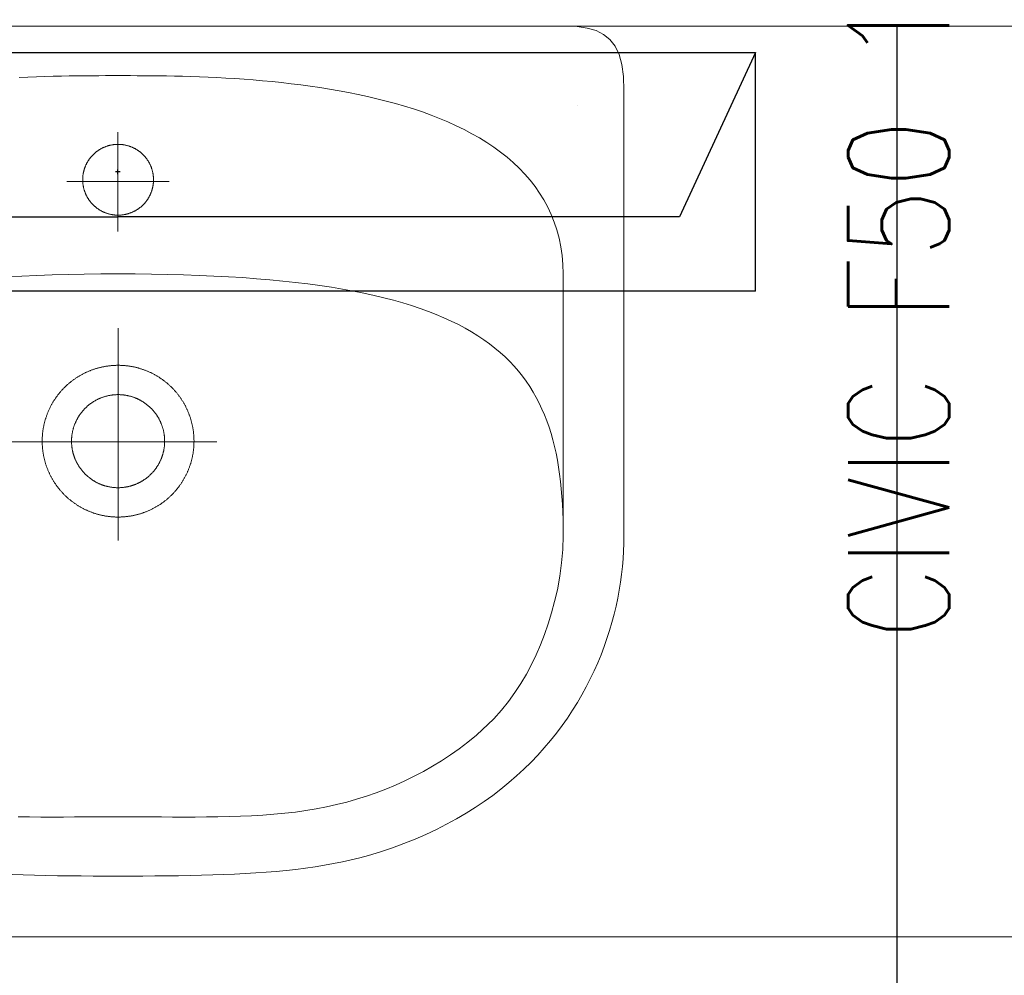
# Model space of a CAD drawing. Header units: centimetres. Extents: x 88729 to 133553, y -16225 to 14174.
# Tile 185 of 231: x 92266 to 92315, y -6673 to -6625. Entities that reach past the tile are written whole.
import ezdxf
from ezdxf.enums import TextEntityAlignment as Align

# ---------------------------------------------------------------- set-up
doc = ezdxf.new("R2010")
doc.units = ezdxf.units.CM
doc.layers.add('A-ARMATURA', color=252, linetype='Continuous', lineweight=5)
doc.layers.add('E_Istn_pozostaje', color=132, linetype='Continuous', lineweight=25)
for name, color, linetype in [('A-SCIANY', 252, 'Continuous'), ('A-SUFITY', 252, 'Continuous'), ('E_PODKLAD', 7, 'Continuous'), ('R-MET-IWE', 252, 'Continuous')]:
    doc.layers.add(name, color=color, linetype=linetype)
doc.styles.add('MM_050', font='romans.shx', dxfattribs={"width": 0.8, "height": 16})
doc.styles.get("Standard").update_dxf_attribs({"font": 'txt.shx'})

# ---------------------------------------------------------------- blocks, each defined once
blk = doc.blocks.new('RLX_F50_18W')
at = {"ltscale": 0.1}
for p, q in [((-5.9, -31.5), (-5.9, 31.5)), ((5.9, 31.5), (5.9, -31.5)), ((-2.224, 27.739), (-2.224, 0)), ((-2.224, -27.739), (-2.224, 0)), ((-0.118, 0), (0, 0)), ((0, -0.118), (0, 0.118)), ((0, 0), (0.118, 0)), ((5.9, -31.5), (-2.224, -27.739)), ((-5.9, -31.5), (5.9, -31.5))]:
    blk.add_line(p, q, dxfattribs=at)
at = {"ltscale": 0.1, "insert": (-23.112, -36.07), "char_height": 5, "width": 57.67941, "attachment_point": 1, "style": 'MM_050'}
blk.add_mtext('CIVIC F50 18W', dxfattribs=at)
at = {"ltscale": 0.1, "flags": 9}
blk.add_attdef('RLXLUM', (0, 0), '', height=0.1, dxfattribs=at)
blk = doc.blocks.new('A$C3A7D2EB8')
at = {"layer": 'A-ARMATURA'}
for p, q in [((22.711, 16.627), (22.711, 16.627)), ((1.75, 12.947), (1.75, 12.947)), ((2.3, 0.027), (2.3, 0.027)), ((3.75, 0.027), (3.75, 0.027))]:
    blk.add_line(p, q, dxfattribs=at)
for points in [[(-22.131, 20.535), (-0.008, 20.535), (22.115, 20.535), (22.679, 20.513), (23.178, 20.443), (23.613, 20.319), (23.987, 20.133), (24.299, 19.879), (24.552, 19.551), (24.746, 19.142), (24.884, 18.645), (24.965, 18.054), (24.992, 17.362), (24.992, -4.665), (24.988, -5.035), (24.973, -5.409), (24.95, -5.788), (24.917, -6.171), (24.873, -6.557), (24.82, -6.947), (24.757, -7.339), (24.682, -7.734), (24.598, -8.13), (24.502, -8.528), (24.396, -8.927), (24.278, -9.327), (24.149, -9.727), (24.009, -10.127), (23.857, -10.526), (23.693, -10.925), (23.516, -11.322), (23.328, -11.717), (23.127, -12.111), (22.914, -12.502), (22.688, -12.89), (22.449, -13.274), (22.197, -13.655), (21.931, -14.032), (21.652, -14.404), (21.359, -14.771), (21.053, -15.132), (20.732, -15.488), (20.398, -15.838), (20.049, -16.181), (19.685, -16.518), (19.307, -16.846), (18.913, -17.167), (18.505, -17.48), (18.081, -17.784), (17.642, -18.08), (17.188, -18.365), (16.717, -18.641), (16.231, -18.907), (15.728, -19.162), (15.209, -19.406), (14.674, -19.639), (14.122, -19.859), (13.553, -20.068), (12.966, -20.264), (12.363, -20.446), (12.363, -20.446), (11.945, -20.561), (11.518, -20.667), (11.084, -20.764), (10.641, -20.853), (10.19, -20.934), (9.731, -21.008), (9.264, -21.075), (8.788, -21.134), (8.304, -21.188), (7.811, -21.235), (7.31, -21.277), (6.8, -21.313), (6.282, -21.345), (5.754, -21.372), (5.219, -21.394), (4.674, -21.413), (4.12, -21.428), (3.558, -21.44), (2.986, -21.449), (2.406, -21.456), (1.816, -21.46), (1.217, -21.463), (0.609, -21.465), (-0.008, -21.465), (-0.008, -21.465), (-0.625, -21.465), (-1.233, -21.463), (-1.832, -21.46), (-2.421, -21.456), (-3.002, -21.449), (-3.573, -21.44), (-4.136, -21.428), (-4.689, -21.413), (-5.234, -21.394)], [(-4.94, -18.539), (-4.379, -18.546), (-3.819, -18.55), (-3.26, -18.55), (-2.704, -18.548), (-2.152, -18.545), (-1.605, -18.541), (-1.065, -18.538), (-0.532, -18.535), (-0.008, -18.535), (0.516, -18.535), (1.049, -18.538), (1.589, -18.541), (2.136, -18.545), (2.688, -18.548), (3.244, -18.55), (3.803, -18.55), (4.363, -18.546), (4.924, -18.539), (5.484, -18.526), (6.042, -18.508), (6.597, -18.484), (7.147, -18.452), (7.692, -18.412), (8.23, -18.362), (8.76, -18.303), (9.281, -18.233), (9.79, -18.145), (10.295, -18.045), (10.796, -17.932), (11.292, -17.807), (11.783, -17.668), (12.27, -17.515), (12.752, -17.348), (13.228, -17.168), (13.7, -16.972), (14.167, -16.762), (14.629, -16.536), (15.085, -16.295), (15.536, -16.039), (15.981, -15.766), (16.421, -15.476), (16.855, -15.17), (17.283, -14.846), (17.705, -14.505), (18.56, -13.689), (18.934, -13.264), (19.281, -12.832), (19.601, -12.393), (19.897, -11.945), (20.17, -11.487), (20.421, -11.017), (20.653, -10.536), (20.866, -10.041), (21.061, -9.531), (21.242, -9.005), (21.408, -8.462), (21.562, -7.901), (21.704, -7.32), (21.822, -6.649), (21.908, -5.987), (21.965, -5.32), (21.992, -4.636), (21.992, 8.296), (21.975, 8.758), (21.934, 9.206), (21.87, 9.64), (21.784, 10.059), (21.675, 10.464), (21.545, 10.855), (21.395, 11.232), (21.224, 11.596), (21.034, 11.947), (20.825, 12.286), (20.599, 12.611), (20.354, 12.924), (20.093, 13.225), (19.816, 13.514), (19.523, 13.792), (19.216, 14.058), (18.894, 14.312), (18.558, 14.556), (18.209, 14.789), (17.849, 15.012), (17.476, 15.224), (17.092, 15.427), (16.698, 15.619), (16.294, 15.802), (15.881, 15.976), (15.459, 16.141), (15.03, 16.297), (14.593, 16.445), (14.149, 16.584), (13.7, 16.715), (13.245, 16.838), (12.786, 16.954), (12.323, 17.063), (11.856, 17.164), (11.386, 17.258), (10.914, 17.346), (10.441, 17.427), (9.967, 17.503), (9.493, 17.572), (9.019, 17.636), (8.546, 17.694), (8.075, 17.747), (7.606, 17.795), (7.14, 17.839), (6.678, 17.878), (6.22, 17.913), (5.767, 17.944), (5.319, 17.971), (4.878, 17.994), (4.443, 18.015), (4.016, 18.032), (3.597, 18.047), (3.187, 18.059), (2.786, 18.068), (2.395, 18.076), (2.015, 18.082), (1.646, 18.086), (1.289, 18.089), (0.944, 18.091), (0.613, 18.092), (0.295, 18.093), (-0.008, 18.093), (-0.008, 18.093), (-0.311, 18.093), (-0.628, 18.092), (-0.96, 18.091), (-1.304, 18.089), (-1.661, 18.086), (-2.03, 18.082), (-2.411, 18.076), (-2.802, 18.068), (-3.203, 18.059), (-3.613, 18.047), (-4.032, 18.032), (-4.459, 18.015), (-4.894, 17.994)], [(-0.008, 10.387), (-0.008, 15.291)], [(-2.53, 12.856), (2.53, 12.856)], [(-0.008, 8.296), (-0.85, 8.293), (-1.672, 8.284), (-2.472, 8.269), (-3.252, 8.249), (-4.012, 8.223), (-4.752, 8.19), (-5.472, 8.152)], [(21.992, -4.665), (21.99, -4.259), (21.982, -3.86), (21.969, -3.468), (21.95, -3.082), (21.924, -2.703), (21.893, -2.331), (21.855, -1.966), (21.811, -1.607), (21.759, -1.255), (21.701, -0.909), (21.634, -0.57), (21.56, -0.238), (21.478, 0.088), (21.388, 0.407), (21.289, 0.719), (21.182, 1.025), (21.065, 1.325), (20.939, 1.617), (20.804, 1.904), (20.659, 2.184), (20.504, 2.457), (20.339, 2.724), (20.163, 2.985), (19.977, 3.239), (19.779, 3.486), (19.571, 3.727), (19.35, 3.962), (19.118, 4.191), (18.874, 4.413), (18.618, 4.629), (18.349, 4.838), (18.068, 5.041), (17.773, 5.238), (17.466, 5.428), (17.145, 5.613), (16.81, 5.79), (16.461, 5.962), (16.097, 6.128), (15.72, 6.287), (15.327, 6.44), (14.92, 6.587), (14.497, 6.728), (14.059, 6.862), (13.605, 6.991), (13.135, 7.113), (12.649, 7.229), (12.146, 7.339), (11.627, 7.443), (11.09, 7.541), (10.537, 7.633), (9.966, 7.719), (9.377, 7.799), (8.77, 7.873), (8.145, 7.941), (7.501, 8.002), (6.839, 8.058), (6.157, 8.108), (5.457, 8.152), (4.736, 8.19), (3.997, 8.223), (3.237, 8.249), (2.457, 8.269), (1.656, 8.284), (0.835, 8.293), (-0.008, 8.296)], [(0, -4.88), (0, 5.618)], [(4.88, 0), (-5.799, 0)]]:
    blk.add_lwpolyline(points, dxfattribs=at)
for points in [[(1.75, 12.945), (1.75, 12.968), (1.749, 12.991), (1.748, 13.014), (1.747, 13.037), (1.746, 13.059), (1.745, 13.082), (1.743, 13.105), (1.74, 13.128), (1.738, 13.151), (1.735, 13.173), (1.732, 13.196), (1.729, 13.219), (1.725, 13.241), (1.721, 13.264), (1.717, 13.286), (1.712, 13.309), (1.707, 13.331), (1.702, 13.354), (1.696, 13.376), (1.691, 13.398), (1.685, 13.42), (1.678, 13.442), (1.672, 13.464), (1.665, 13.486), (1.658, 13.508), (1.65, 13.529), (1.642, 13.551), (1.634, 13.572), (1.626, 13.594), (1.617, 13.615), (1.608, 13.636), (1.599, 13.657), (1.59, 13.678), (1.58, 13.699), (1.57, 13.719), (1.56, 13.74), (1.549, 13.76), (1.539, 13.78), (1.528, 13.8), (1.516, 13.82), (1.505, 13.84), (1.493, 13.86), (1.481, 13.879), (1.469, 13.898), (1.456, 13.917), (1.443, 13.936), (1.43, 13.955), (1.417, 13.974), (1.403, 13.992), (1.389, 14.011), (1.375, 14.029), (1.361, 14.047), (1.347, 14.064), (1.332, 14.082), (1.317, 14.099), (1.302, 14.116), (1.286, 14.133), (1.271, 14.15), (1.255, 14.167), (1.239, 14.183), (1.222, 14.199), (1.206, 14.215), (1.189, 14.231), (1.172, 14.246), (1.155, 14.261), (1.138, 14.276), (1.12, 14.291), (1.103, 14.306), (1.085, 14.32), (1.067, 14.334), (1.049, 14.348), (1.03, 14.362), (1.012, 14.375), (0.993, 14.388), (0.974, 14.401), (0.955, 14.413), (0.935, 14.426), (0.916, 14.438), (0.896, 14.45), (0.877, 14.461), (0.857, 14.473), (0.837, 14.484), (0.817, 14.495), (0.796, 14.505), (0.776, 14.516), (0.755, 14.526), (0.734, 14.535), (0.714, 14.545), (0.693, 14.554), (0.671, 14.563), (0.65, 14.572), (0.629, 14.58), (0.608, 14.588), (0.586, 14.596), (0.564, 14.603), (0.543, 14.611), (0.521, 14.618), (0.499, 14.624), (0.477, 14.631), (0.455, 14.637), (0.433, 14.643), (0.41, 14.648), (0.388, 14.653), (0.366, 14.658), (0.343, 14.663), (0.321, 14.667), (0.298, 14.671), (0.276, 14.675), (0.253, 14.679), (0.23, 14.682), (0.208, 14.685), (0.185, 14.687), (0.162, 14.689), (0.139, 14.691), (0.116, 14.693), (0.094, 14.694), (0.071, 14.696), (0.048, 14.696), (0.025, 14.697), (0.002, 14.697), (-0.021, 14.697), (-0.044, 14.696), (-0.067, 14.696), (-0.09, 14.695), (-0.112, 14.693), (-0.135, 14.692), (-0.158, 14.69), (-0.181, 14.688), (-0.204, 14.685), (-0.226, 14.682), (-0.249, 14.679), (-0.272, 14.676), (-0.294, 14.672), (-0.317, 14.668), (-0.339, 14.664), (-0.362, 14.659), (-0.384, 14.654), (-0.407, 14.649), (-0.429, 14.644), (-0.451, 14.638), (-0.473, 14.632), (-0.495, 14.625), (-0.517, 14.619), (-0.539, 14.612), (-0.561, 14.605), (-0.582, 14.597), (-0.604, 14.59), (-0.625, 14.581), (-0.647, 14.573), (-0.668, 14.565), (-0.689, 14.556), (-0.71, 14.547), (-0.731, 14.537), (-0.752, 14.527), (-0.772, 14.517), (-0.793, 14.507), (-0.813, 14.497), (-0.833, 14.486), (-0.853, 14.475), (-0.873, 14.464), (-0.893, 14.452), (-0.913, 14.44), (-0.932, 14.428), (-0.951, 14.416), (-0.971, 14.403), (-0.989, 14.39), (-1.008, 14.377), (-1.027, 14.364), (-1.045, 14.35), (-1.064, 14.337), (-1.082, 14.323), (-1.1, 14.308), (-1.117, 14.294), (-1.135, 14.279), (-1.152, 14.264), (-1.169, 14.249), (-1.186, 14.234), (-1.203, 14.218), (-1.22, 14.202), (-1.236, 14.186), (-1.252, 14.17), (-1.268, 14.153), (-1.284, 14.136), (-1.299, 14.12), (-1.314, 14.103), (-1.329, 14.085), (-1.344, 14.068), (-1.359, 14.05), (-1.373, 14.032), (-1.387, 14.014), (-1.401, 13.996), (-1.415, 13.977), (-1.428, 13.959), (-1.441, 13.94), (-1.454, 13.921), (-1.467, 13.902), (-1.479, 13.883), (-1.491, 13.863), (-1.503, 13.844), (-1.515, 13.824), (-1.526, 13.804), (-1.537, 13.784), (-1.548, 13.764), (-1.558, 13.743), (-1.569, 13.723), (-1.579, 13.702), (-1.588, 13.682), (-1.598, 13.661), (-1.607, 13.64), (-1.616, 13.619), (-1.625, 13.598), (-1.633, 13.576), (-1.641, 13.555), (-1.649, 13.533), (-1.656, 13.512), (-1.664, 13.49), (-1.671, 13.468), (-1.677, 13.446), (-1.684, 13.424), (-1.69, 13.402), (-1.696, 13.38), (-1.701, 13.358), (-1.706, 13.335), (-1.711, 13.313), (-1.716, 13.291), (-1.72, 13.268), (-1.724, 13.246), (-1.728, 13.223), (-1.732, 13.2), (-1.735, 13.178), (-1.738, 13.155), (-1.74, 13.132), (-1.742, 13.109), (-1.744, 13.087), (-1.746, 13.064), (-1.748, 13.041), (-1.749, 13.018), (-1.749, 12.995), (-1.75, 12.972), (-1.75, 12.949), (-1.75, 12.926), (-1.75, 12.903), (-1.749, 12.881), (-1.748, 12.858), (-1.746, 12.835), (-1.745, 12.812), (-1.743, 12.789), (-1.741, 12.766), (-1.738, 12.744), (-1.735, 12.721), (-1.732, 12.698), (-1.729, 12.676), (-1.725, 12.653), (-1.721, 12.63), (-1.717, 12.608), (-1.712, 12.585), (-1.707, 12.563), (-1.702, 12.541), (-1.697, 12.519), (-1.691, 12.496), (-1.685, 12.474), (-1.679, 12.452), (-1.672, 12.43), (-1.665, 12.408), (-1.658, 12.387), (-1.65, 12.365), (-1.643, 12.344), (-1.635, 12.322), (-1.626, 12.301), (-1.618, 12.28), (-1.609, 12.258), (-1.6, 12.237), (-1.59, 12.216), (-1.581, 12.196), (-1.571, 12.175), (-1.56, 12.155), (-1.55, 12.134), (-1.539, 12.114), (-1.528, 12.094), (-1.517, 12.074), (-1.505, 12.054), (-1.493, 12.035), (-1.481, 12.015), (-1.469, 11.996), (-1.456, 11.977), (-1.444, 11.958), (-1.43, 11.939), (-1.417, 11.92), (-1.404, 11.902), (-1.39, 11.884), (-1.376, 11.866), (-1.361, 11.848), (-1.347, 11.83), (-1.332, 11.812), (-1.317, 11.795), (-1.302, 11.778), (-1.287, 11.761), (-1.271, 11.744), (-1.255, 11.728), (-1.239, 11.711), (-1.223, 11.695), (-1.206, 11.679), (-1.19, 11.664), (-1.173, 11.648), (-1.156, 11.633), (-1.138, 11.618), (-1.121, 11.603), (-1.103, 11.589), (-1.085, 11.574), (-1.067, 11.56), (-1.049, 11.546), (-1.031, 11.533), (-1.012, 11.519), (-0.993, 11.506), (-0.974, 11.493), (-0.955, 11.481), (-0.936, 11.468), (-0.916, 11.456), (-0.897, 11.444), (-0.877, 11.433), (-0.857, 11.421), (-0.837, 11.41), (-0.817, 11.4), (-0.797, 11.389), (-0.776, 11.379), (-0.756, 11.369), (-0.735, 11.359), (-0.714, 11.349), (-0.693, 11.34), (-0.672, 11.331), (-0.651, 11.323), (-0.629, 11.314), (-0.608, 11.306), (-0.586, 11.298), (-0.565, 11.291), (-0.543, 11.284), (-0.521, 11.277), (-0.499, 11.27), (-0.477, 11.263), (-0.455, 11.257), (-0.433, 11.252), (-0.411, 11.246), (-0.389, 11.241), (-0.366, 11.236), (-0.344, 11.231), (-0.321, 11.227), (-0.299, 11.223), (-0.276, 11.219), (-0.254, 11.216), (-0.231, 11.212), (-0.208, 11.21), (-0.185, 11.207), (-0.163, 11.205), (-0.14, 11.203), (-0.117, 11.201), (-0.094, 11.2), (-0.071, 11.199), (-0.048, 11.198), (-0.025, 11.197), (-0.002, 11.197), (0.02, 11.197), (0.043, 11.198), (0.066, 11.198), (0.089, 11.199), (0.112, 11.201), (0.135, 11.202), (0.158, 11.204), (0.18, 11.206), (0.203, 11.209), (0.226, 11.212), (0.249, 11.215), (0.271, 11.218), (0.294, 11.222), (0.316, 11.226), (0.339, 11.23), (0.361, 11.235), (0.384, 11.24), (0.406, 11.245), (0.428, 11.25), (0.45, 11.256), (0.473, 11.262), (0.495, 11.269), (0.517, 11.275), (0.538, 11.282), (0.56, 11.289), (0.582, 11.297), (0.603, 11.305), (0.625, 11.313), (0.646, 11.321), (0.667, 11.329), (0.688, 11.338), (0.709, 11.348), (0.73, 11.357), (0.751, 11.367), (0.772, 11.377), (0.792, 11.387), (0.813, 11.397), (0.833, 11.408), (0.853, 11.419), (0.873, 11.43), (0.893, 11.442), (0.912, 11.454), (0.932, 11.466), (0.951, 11.478), (0.97, 11.491), (0.989, 11.504), (1.008, 11.517), (1.027, 11.53), (1.045, 11.544), (1.063, 11.557), (1.081, 11.571), (1.099, 11.586), (1.117, 11.6), (1.135, 11.615), (1.152, 11.63), (1.169, 11.645), (1.186, 11.66), (1.203, 11.676), (1.219, 11.692), (1.236, 11.708), (1.252, 11.724), (1.268, 11.741), (1.283, 11.757), (1.299, 11.774), (1.314, 11.792), (1.329, 11.809), (1.344, 11.826), (1.358, 11.844), (1.373, 11.862), (1.387, 11.88), (1.401, 11.898), (1.414, 11.917), (1.428, 11.935), (1.441, 11.954), (1.454, 11.973), (1.466, 11.992), (1.479, 12.011), (1.491, 12.031), (1.503, 12.05), (1.514, 12.07), (1.525, 12.09), (1.537, 12.11), (1.547, 12.13), (1.558, 12.15), (1.568, 12.171), (1.578, 12.192), (1.588, 12.212), (1.597, 12.233), (1.607, 12.254), (1.616, 12.275), (1.624, 12.296), (1.633, 12.318), (1.641, 12.339), (1.649, 12.361), (1.656, 12.382), (1.663, 12.404), (1.67, 12.426), (1.677, 12.448), (1.683, 12.47), (1.689, 12.492), (1.695, 12.514), (1.701, 12.536), (1.706, 12.559), (1.711, 12.581), (1.716, 12.603), (1.72, 12.626), (1.724, 12.648), (1.728, 12.671), (1.731, 12.694), (1.734, 12.716), (1.737, 12.739), (1.74, 12.762), (1.742, 12.785), (1.744, 12.807), (1.746, 12.83), (1.747, 12.853), (1.748, 12.876), (1.749, 12.899), (1.75, 12.922), (1.75, 12.945)], [(3.75, 0.023), (3.75, 0.056), (3.749, 0.09), (3.749, 0.123), (3.748, 0.157), (3.746, 0.19), (3.745, 0.224), (3.743, 0.258), (3.741, 0.291), (3.738, 0.324), (3.735, 0.358), (3.732, 0.391), (3.729, 0.425), (3.725, 0.458), (3.721, 0.491), (3.717, 0.525), (3.712, 0.558), (3.707, 0.591), (3.702, 0.624), (3.697, 0.657), (3.691, 0.69), (3.685, 0.723), (3.678, 0.756), (3.672, 0.789), (3.665, 0.822), (3.657, 0.855), (3.65, 0.888), (3.642, 0.92), (3.634, 0.953), (3.626, 0.985), (3.617, 1.018), (3.608, 1.05), (3.598, 1.082), (3.589, 1.114), (3.579, 1.147), (3.569, 1.179), (3.558, 1.21), (3.548, 1.242), (3.537, 1.274), (3.525, 1.306), (3.514, 1.337), (3.502, 1.368), (3.49, 1.4), (3.477, 1.431), (3.465, 1.462), (3.452, 1.493), (3.438, 1.524), (3.425, 1.554), (3.411, 1.585), (3.397, 1.616), (3.383, 1.646), (3.368, 1.676), (3.353, 1.706), (3.338, 1.736), (3.323, 1.766), (3.307, 1.796), (3.291, 1.825), (3.275, 1.854), (3.258, 1.884), (3.241, 1.913), (3.224, 1.942), (3.207, 1.97), (3.19, 1.999), (3.172, 2.028), (3.154, 2.056), (3.136, 2.084), (3.117, 2.112), (3.098, 2.14), (3.079, 2.167), (3.06, 2.195), (3.04, 2.222), (3.021, 2.249), (3.001, 2.276), (2.98, 2.303), (2.96, 2.33), (2.939, 2.356), (2.918, 2.382), (2.897, 2.408), (2.876, 2.434), (2.854, 2.46), (2.832, 2.485), (2.81, 2.51), (2.788, 2.536), (2.765, 2.56), (2.742, 2.585), (2.719, 2.609), (2.696, 2.634), (2.673, 2.658), (2.649, 2.682), (2.625, 2.705), (2.601, 2.729), (2.577, 2.752), (2.552, 2.775), (2.528, 2.797), (2.503, 2.82), (2.478, 2.842), (2.452, 2.864), (2.427, 2.886), (2.401, 2.908), (2.375, 2.929), (2.349, 2.95), (2.323, 2.971), (2.296, 2.992), (2.27, 3.012), (2.243, 3.032), (2.216, 3.052), (2.189, 3.072), (2.161, 3.092), (2.134, 3.111), (2.106, 3.13), (2.078, 3.148), (2.05, 3.167), (2.022, 3.185), (1.994, 3.203), (1.965, 3.221), (1.937, 3.238), (1.908, 3.256), (1.879, 3.272), (1.85, 3.289), (1.821, 3.306), (1.791, 3.322), (1.762, 3.338), (1.732, 3.353), (1.702, 3.369), (1.672, 3.384), (1.642, 3.399), (1.612, 3.413), (1.581, 3.427), (1.551, 3.441), (1.52, 3.455), (1.489, 3.469), (1.459, 3.482), (1.428, 3.495), (1.397, 3.507), (1.365, 3.52), (1.334, 3.532), (1.303, 3.544), (1.271, 3.555), (1.239, 3.566), (1.208, 3.577), (1.176, 3.588), (1.144, 3.598), (1.112, 3.608), (1.08, 3.618), (1.048, 3.628), (1.015, 3.637), (0.983, 3.646), (0.951, 3.655), (0.918, 3.663), (0.886, 3.671), (0.853, 3.679), (0.82, 3.686), (0.787, 3.694), (0.755, 3.7), (0.722, 3.707), (0.689, 3.713), (0.656, 3.719), (0.623, 3.725), (0.59, 3.731), (0.556, 3.736), (0.523, 3.74), (0.49, 3.745), (0.457, 3.749), (0.423, 3.753), (0.39, 3.757), (0.357, 3.76), (0.323, 3.763), (0.29, 3.766), (0.256, 3.768), (0.223, 3.771), (0.189, 3.772), (0.156, 3.774), (0.122, 3.775), (0.089, 3.776), (0.055, 3.777), (0.021, 3.777), (-0.012, 3.777), (-0.046, 3.777), (-0.079, 3.776), (-0.113, 3.775), (-0.146, 3.774), (-0.18, 3.773), (-0.213, 3.771), (-0.247, 3.769), (-0.28, 3.767), (-0.314, 3.764), (-0.347, 3.761), (-0.381, 3.758), (-0.414, 3.754), (-0.447, 3.75), (-0.481, 3.746), (-0.514, 3.742), (-0.547, 3.737), (-0.58, 3.732), (-0.614, 3.727), (-0.647, 3.721), (-0.68, 3.715), (-0.713, 3.709), (-0.746, 3.702), (-0.778, 3.695), (-0.811, 3.688), (-0.844, 3.681), (-0.877, 3.673), (-0.909, 3.665), (-0.942, 3.657), (-0.974, 3.648), (-1.007, 3.64), (-1.039, 3.63), (-1.071, 3.621), (-1.103, 3.611), (-1.135, 3.601), (-1.167, 3.591), (-1.199, 3.58), (-1.231, 3.569), (-1.262, 3.558), (-1.294, 3.547), (-1.325, 3.535), (-1.357, 3.523), (-1.388, 3.511), (-1.419, 3.498), (-1.45, 3.485), (-1.481, 3.472), (-1.512, 3.459), (-1.542, 3.445), (-1.573, 3.431), (-1.603, 3.417), (-1.634, 3.403), (-1.664, 3.388), (-1.694, 3.373), (-1.724, 3.358), (-1.753, 3.342), (-1.783, 3.326), (-1.812, 3.31), (-1.842, 3.294), (-1.871, 3.277), (-1.9, 3.26), (-1.929, 3.243), (-1.958, 3.226), (-1.986, 3.208), (-2.014, 3.19), (-2.043, 3.172), (-2.071, 3.154), (-2.099, 3.135), (-2.126, 3.116), (-2.154, 3.097), (-2.181, 3.077), (-2.209, 3.058), (-2.236, 3.038), (-2.262, 3.018), (-2.289, 2.997), (-2.316, 2.977), (-2.342, 2.956), (-2.368, 2.935), (-2.394, 2.914), (-2.42, 2.892), (-2.445, 2.87), (-2.471, 2.848), (-2.496, 2.826), (-2.521, 2.804), (-2.545, 2.781), (-2.57, 2.758), (-2.594, 2.735), (-2.618, 2.712), (-2.642, 2.688), (-2.666, 2.664), (-2.69, 2.64), (-2.713, 2.616), (-2.736, 2.592), (-2.759, 2.567), (-2.781, 2.542), (-2.804, 2.517), (-2.826, 2.492), (-2.848, 2.467), (-2.87, 2.441), (-2.891, 2.415), (-2.912, 2.389), (-2.933, 2.363), (-2.954, 2.337), (-2.975, 2.31), (-2.995, 2.284), (-3.015, 2.257), (-3.035, 2.23), (-3.055, 2.202), (-3.074, 2.175), (-3.093, 2.147), (-3.112, 2.12), (-3.13, 2.092), (-3.149, 2.064), (-3.167, 2.035), (-3.185, 2.007), (-3.202, 1.978), (-3.22, 1.95), (-3.237, 1.921), (-3.254, 1.892), (-3.27, 1.863), (-3.286, 1.833), (-3.302, 1.804), (-3.318, 1.774), (-3.334, 1.744), (-3.349, 1.714), (-3.364, 1.684), (-3.379, 1.654), (-3.393, 1.624), (-3.407, 1.593), (-3.421, 1.563), (-3.435, 1.532), (-3.448, 1.501), (-3.461, 1.47), (-3.474, 1.439), (-3.486, 1.408), (-3.499, 1.377), (-3.511, 1.346), (-3.522, 1.314), (-3.534, 1.283), (-3.545, 1.251), (-3.555, 1.219), (-3.566, 1.187), (-3.576, 1.155), (-3.586, 1.123), (-3.596, 1.091), (-3.605, 1.059), (-3.614, 1.027), (-3.623, 0.994), (-3.632, 0.962), (-3.64, 0.929), (-3.648, 0.897), (-3.655, 0.864), (-3.663, 0.831), (-3.67, 0.798), (-3.677, 0.766), (-3.683, 0.733), (-3.689, 0.7), (-3.695, 0.667), (-3.701, 0.633), (-3.706, 0.6), (-3.711, 0.567), (-3.716, 0.534), (-3.72, 0.501), (-3.724, 0.467), (-3.728, 0.434), (-3.731, 0.401), (-3.735, 0.367), (-3.737, 0.334), (-3.74, 0.3), (-3.742, 0.267), (-3.744, 0.233), (-3.746, 0.2), (-3.747, 0.166), (-3.748, 0.133), (-3.749, 0.099), (-3.75, 0.066), (-3.75, 0.032), (-3.75, -0.002), (-3.749, -0.035), (-3.749, -0.069), (-3.748, -0.102), (-3.746, -0.136), (-3.745, -0.169), (-3.743, -0.203), (-3.741, -0.236), (-3.738, -0.27), (-3.735, -0.303), (-3.732, -0.337), (-3.729, -0.37), (-3.725, -0.403), (-3.721, -0.437), (-3.717, -0.47), (-3.712, -0.503), (-3.707, -0.536), (-3.702, -0.57), (-3.697, -0.603), (-3.691, -0.636), (-3.685, -0.669), (-3.678, -0.702), (-3.672, -0.735), (-3.665, -0.767), (-3.658, -0.8), (-3.65, -0.833), (-3.642, -0.866), (-3.634, -0.898), (-3.626, -0.931), (-3.617, -0.963), (-3.608, -0.995), (-3.599, -1.028), (-3.589, -1.06), (-3.579, -1.092), (-3.569, -1.124), (-3.559, -1.156), (-3.548, -1.188), (-3.537, -1.219), (-3.525, -1.251), (-3.514, -1.282), (-3.502, -1.314), (-3.49, -1.345), (-3.477, -1.376), (-3.465, -1.407), (-3.452, -1.438), (-3.439, -1.469), (-3.425, -1.5), (-3.411, -1.53), (-3.397, -1.561), (-3.383, -1.591), (-3.368, -1.621), (-3.353, -1.652), (-3.338, -1.681), (-3.323, -1.711), (-3.307, -1.741), (-3.291, -1.77), (-3.275, -1.8), (-3.258, -1.829), (-3.242, -1.858), (-3.225, -1.887), (-3.207, -1.916), (-3.19, -1.945), (-3.172, -1.973), (-3.154, -2.001), (-3.136, -2.029), (-3.117, -2.057), (-3.098, -2.085), (-3.079, -2.113), (-3.06, -2.14), (-3.041, -2.168), (-3.021, -2.195), (-3.001, -2.222), (-2.981, -2.248), (-2.96, -2.275), (-2.939, -2.301), (-2.918, -2.328), (-2.897, -2.354), (-2.876, -2.38), (-2.854, -2.405), (-2.832, -2.431), (-2.81, -2.456), (-2.788, -2.481), (-2.765, -2.506), (-2.742, -2.53), (-2.719, -2.555), (-2.696, -2.579), (-2.673, -2.603), (-2.649, -2.627), (-2.625, -2.651), (-2.601, -2.674), (-2.577, -2.697), (-2.552, -2.72), (-2.528, -2.743), (-2.503, -2.765), (-2.478, -2.788), (-2.452, -2.81), (-2.427, -2.832), (-2.401, -2.853), (-2.375, -2.874), (-2.349, -2.896), (-2.323, -2.917), (-2.297, -2.937), (-2.27, -2.958), (-2.243, -2.978), (-2.216, -2.998), (-2.189, -3.018), (-2.162, -3.037), (-2.134, -3.056), (-2.107, -3.075), (-2.079, -3.094), (-2.051, -3.112), (-2.023, -3.131), (-1.994, -3.149), (-1.966, -3.166), (-1.937, -3.184), (-1.908, -3.201), (-1.879, -3.218), (-1.85, -3.235), (-1.821, -3.251), (-1.791, -3.267), (-1.762, -3.283), (-1.732, -3.299), (-1.702, -3.314), (-1.672, -3.329), (-1.642, -3.344), (-1.612, -3.359), (-1.582, -3.373), (-1.551, -3.387), (-1.521, -3.401), (-1.49, -3.414), (-1.459, -3.427), (-1.428, -3.44), (-1.397, -3.453), (-1.366, -3.465), (-1.334, -3.477), (-1.303, -3.489), (-1.271, -3.501), (-1.24, -3.512), (-1.208, -3.523), (-1.176, -3.534), (-1.144, -3.544), (-1.112, -3.554), (-1.08, -3.564), (-1.048, -3.573), (-1.016, -3.583), (-0.983, -3.592), (-0.951, -3.6), (-0.919, -3.609), (-0.886, -3.617), (-0.853, -3.624), (-0.821, -3.632), (-0.788, -3.639), (-0.755, -3.646), (-0.722, -3.653), (-0.689, -3.659), (-0.656, -3.665), (-0.623, -3.671), (-0.59, -3.676), (-0.557, -3.681), (-0.523, -3.686), (-0.49, -3.691), (-0.457, -3.695), (-0.424, -3.699), (-0.39, -3.702), (-0.357, -3.706), (-0.323, -3.709), (-0.29, -3.712), (-0.256, -3.714), (-0.223, -3.716), (-0.189, -3.718), (-0.156, -3.72), (-0.122, -3.721), (-0.089, -3.722), (-0.055, -3.722), (-0.022, -3.723), (0.012, -3.723), (0.045, -3.723), (0.079, -3.722), (0.112, -3.721), (0.146, -3.72), (0.18, -3.719), (0.213, -3.717), (0.247, -3.715), (0.28, -3.712), (0.314, -3.71), (0.347, -3.707), (0.38, -3.703), (0.414, -3.7), (0.447, -3.696), (0.48, -3.692), (0.514, -3.687), (0.547, -3.683), (0.58, -3.678), (0.613, -3.672), (0.646, -3.667), (0.679, -3.661), (0.712, -3.655), (0.745, -3.648), (0.778, -3.641), (0.811, -3.634), (0.844, -3.627), (0.876, -3.619), (0.909, -3.611), (0.941, -3.603), (0.974, -3.594), (1.006, -3.585), (1.039, -3.576), (1.071, -3.567), (1.103, -3.557), (1.135, -3.547), (1.167, -3.537), (1.199, -3.526), (1.23, -3.515), (1.262, -3.504), (1.294, -3.493), (1.325, -3.481), (1.356, -3.469), (1.388, -3.457), (1.419, -3.444), (1.45, -3.431), (1.481, -3.418), (1.511, -3.405), (1.542, -3.391), (1.573, -3.377), (1.603, -3.363), (1.633, -3.348), (1.663, -3.334), (1.693, -3.319), (1.723, -3.303), (1.753, -3.288), (1.783, -3.272), (1.812, -3.256), (1.841, -3.24), (1.871, -3.223), (1.9, -3.206), (1.928, -3.189), (1.957, -3.172), (1.986, -3.154), (2.014, -3.136), (2.042, -3.118), (2.07, -3.099), (2.098, -3.081), (2.126, -3.062), (2.154, -3.043), (2.181, -3.023), (2.208, -3.004), (2.235, -2.984), (2.262, -2.964), (2.289, -2.943), (2.315, -2.923), (2.342, -2.902), (2.368, -2.881), (2.394, -2.859), (2.419, -2.838), (2.445, -2.816), (2.47, -2.794), (2.495, -2.772), (2.52, -2.75), (2.545, -2.727), (2.57, -2.704), (2.594, -2.681), (2.618, -2.658), (2.642, -2.634), (2.666, -2.61), (2.689, -2.586), (2.713, -2.562), (2.736, -2.538), (2.759, -2.513), (2.781, -2.488), (2.804, -2.463), (2.826, -2.438), (2.848, -2.413), (2.869, -2.387), (2.891, -2.361), (2.912, -2.335), (2.933, -2.309), (2.954, -2.283), (2.975, -2.256), (2.995, -2.23), (3.015, -2.203), (3.035, -2.176), (3.054, -2.148), (3.074, -2.121), (3.093, -2.093), (3.112, -2.066), (3.13, -2.038), (3.149, -2.01), (3.167, -1.981), (3.185, -1.953), (3.202, -1.924), (3.22, -1.896), (3.237, -1.867), (3.253, -1.838), (3.27, -1.808), (3.286, -1.779), (3.302, -1.75), (3.318, -1.72), (3.334, -1.69), (3.349, -1.66), (3.364, -1.63), (3.379, -1.6), (3.393, -1.57), (3.407, -1.539), (3.421, -1.509), (3.435, -1.478), (3.448, -1.447), (3.461, -1.416), (3.474, -1.385), (3.486, -1.354), (3.498, -1.323), (3.51, -1.292), (3.522, -1.26), (3.533, -1.229), (3.545, -1.197), (3.555, -1.165), (3.566, -1.133), (3.576, -1.101), (3.586, -1.069), (3.596, -1.037), (3.605, -1.005), (3.614, -0.973), (3.623, -0.94), (3.632, -0.908), (3.64, -0.875), (3.648, -0.843), (3.655, -0.81), (3.663, -0.777), (3.67, -0.744), (3.677, -0.712), (3.683, -0.679), (3.689, -0.646), (3.695, -0.613), (3.701, -0.579), (3.706, -0.546), (3.711, -0.513), (3.716, -0.48), (3.72, -0.447), (3.724, -0.413), (3.728, -0.38), (3.731, -0.347), (3.735, -0.313), (3.737, -0.28), (3.74, -0.246), (3.742, -0.213), (3.744, -0.179), (3.746, -0.146), (3.747, -0.112), (3.748, -0.079), (3.749, -0.045), (3.75, -0.012), (3.75, 0.022)], [(2.3, 0.024), (2.3, 0.051), (2.299, 0.077), (2.299, 0.103), (2.297, 0.13), (2.296, 0.156), (2.295, 0.182), (2.293, 0.208), (2.29, 0.234), (2.288, 0.26), (2.285, 0.287), (2.282, 0.313), (2.279, 0.339), (2.275, 0.365), (2.271, 0.391), (2.267, 0.417), (2.262, 0.443), (2.257, 0.468), (2.252, 0.494), (2.246, 0.52), (2.241, 0.545), (2.235, 0.571), (2.228, 0.596), (2.222, 0.622), (2.215, 0.647), (2.207, 0.673), (2.2, 0.698), (2.192, 0.723), (2.184, 0.748), (2.176, 0.773), (2.167, 0.797), (2.158, 0.822), (2.149, 0.847), (2.139, 0.871), (2.13, 0.896), (2.119, 0.92), (2.109, 0.944), (2.099, 0.968), (2.088, 0.992), (2.076, 1.016), (2.065, 1.039), (2.053, 1.063), (2.041, 1.086), (2.029, 1.11), (2.017, 1.133), (2.004, 1.156), (1.991, 1.179), (1.978, 1.201), (1.964, 1.224), (1.95, 1.246), (1.936, 1.268), (1.922, 1.29), (1.907, 1.312), (1.892, 1.334), (1.877, 1.355), (1.862, 1.377), (1.847, 1.398), (1.831, 1.419), (1.815, 1.44), (1.799, 1.46), (1.782, 1.481), (1.765, 1.501), (1.748, 1.521), (1.731, 1.541), (1.714, 1.561), (1.696, 1.58), (1.678, 1.6), (1.66, 1.619), (1.642, 1.637), (1.623, 1.656), (1.605, 1.675), (1.586, 1.693), (1.567, 1.711), (1.547, 1.729), (1.528, 1.746), (1.508, 1.764), (1.488, 1.781), (1.468, 1.798), (1.448, 1.814), (1.427, 1.831), (1.406, 1.847), (1.386, 1.863), (1.365, 1.878), (1.343, 1.894), (1.322, 1.909), (1.3, 1.924), (1.279, 1.939), (1.257, 1.953), (1.235, 1.968), (1.212, 1.982), (1.19, 1.995), (1.167, 2.009), (1.145, 2.022), (1.122, 2.035), (1.099, 2.048), (1.076, 2.06), (1.052, 2.072), (1.029, 2.084), (1.005, 2.096), (0.982, 2.107), (0.958, 2.118), (0.934, 2.129), (0.91, 2.139), (0.886, 2.15), (0.861, 2.16), (0.837, 2.169), (0.812, 2.179), (0.788, 2.188), (0.763, 2.197), (0.738, 2.205), (0.713, 2.214), (0.688, 2.222), (0.663, 2.229), (0.638, 2.237), (0.613, 2.244), (0.587, 2.251), (0.562, 2.257), (0.536, 2.264), (0.511, 2.27), (0.485, 2.275), (0.459, 2.281), (0.434, 2.286), (0.408, 2.291), (0.382, 2.295), (0.356, 2.299), (0.33, 2.303), (0.304, 2.307), (0.278, 2.31), (0.252, 2.313), (0.226, 2.316), (0.199, 2.318), (0.173, 2.321), (0.147, 2.322), (0.121, 2.324), (0.095, 2.325), (0.068, 2.326), (0.042, 2.327), (0.016, 2.327), (-0.01, 2.327), (-0.037, 2.327), (-0.063, 2.326), (-0.089, 2.325), (-0.116, 2.324), (-0.142, 2.323), (-0.168, 2.321), (-0.194, 2.319), (-0.22, 2.317), (-0.246, 2.314), (-0.273, 2.311), (-0.299, 2.308), (-0.325, 2.304), (-0.351, 2.3), (-0.377, 2.296), (-0.402, 2.292), (-0.428, 2.287), (-0.454, 2.282), (-0.48, 2.277), (-0.506, 2.271), (-0.531, 2.265), (-0.557, 2.259), (-0.582, 2.252), (-0.607, 2.245), (-0.633, 2.238), (-0.658, 2.231), (-0.683, 2.223), (-0.708, 2.215), (-0.733, 2.207), (-0.758, 2.199), (-0.783, 2.19), (-0.807, 2.181), (-0.832, 2.171), (-0.856, 2.162), (-0.881, 2.152), (-0.905, 2.142), (-0.929, 2.131), (-0.953, 2.12), (-0.977, 2.109), (-1.001, 2.098), (-1.024, 2.087), (-1.048, 2.075), (-1.071, 2.063), (-1.094, 2.05), (-1.117, 2.038), (-1.14, 2.025), (-1.163, 2.012), (-1.185, 1.998), (-1.208, 1.985), (-1.23, 1.971), (-1.252, 1.956), (-1.274, 1.942), (-1.296, 1.927), (-1.318, 1.912), (-1.339, 1.897), (-1.36, 1.882), (-1.381, 1.866), (-1.402, 1.85), (-1.423, 1.834), (-1.444, 1.818), (-1.464, 1.801), (-1.484, 1.784), (-1.504, 1.767), (-1.524, 1.75), (-1.543, 1.732), (-1.563, 1.715), (-1.582, 1.697), (-1.601, 1.679), (-1.62, 1.66), (-1.638, 1.642), (-1.657, 1.623), (-1.675, 1.604), (-1.693, 1.584), (-1.71, 1.565), (-1.728, 1.545), (-1.745, 1.526), (-1.762, 1.506), (-1.779, 1.485), (-1.795, 1.465), (-1.812, 1.444), (-1.828, 1.423), (-1.844, 1.403), (-1.859, 1.381), (-1.874, 1.36), (-1.89, 1.339), (-1.904, 1.317), (-1.919, 1.295), (-1.933, 1.273), (-1.948, 1.251), (-1.961, 1.229), (-1.975, 1.206), (-1.988, 1.183), (-2.001, 1.161), (-2.014, 1.138), (-2.027, 1.115), (-2.039, 1.091), (-2.051, 1.068), (-2.063, 1.045), (-2.074, 1.021), (-2.086, 0.997), (-2.096, 0.973), (-2.107, 0.949), (-2.118, 0.925), (-2.128, 0.901), (-2.138, 0.877), (-2.147, 0.852), (-2.156, 0.827), (-2.165, 0.803), (-2.174, 0.778), (-2.183, 0.753), (-2.191, 0.728), (-2.199, 0.703), (-2.206, 0.678), (-2.213, 0.653), (-2.22, 0.627), (-2.227, 0.602), (-2.234, 0.576), (-2.24, 0.551), (-2.245, 0.525), (-2.251, 0.5), (-2.256, 0.474), (-2.261, 0.448), (-2.266, 0.422), (-2.27, 0.396), (-2.274, 0.37), (-2.278, 0.344), (-2.282, 0.318), (-2.285, 0.292), (-2.288, 0.266), (-2.29, 0.24), (-2.293, 0.214), (-2.294, 0.188), (-2.296, 0.161), (-2.298, 0.135), (-2.299, 0.109), (-2.299, 0.083), (-2.3, 0.056), (-2.3, 0.03), (-2.3, 0.004), (-2.3, -0.022), (-2.299, -0.049), (-2.298, -0.075), (-2.297, -0.101), (-2.295, -0.127), (-2.293, -0.154), (-2.291, -0.18), (-2.288, -0.206), (-2.285, -0.232), (-2.282, -0.258), (-2.279, -0.284), (-2.275, -0.31), (-2.271, -0.336), (-2.267, -0.362), (-2.262, -0.388), (-2.257, -0.414), (-2.252, -0.44), (-2.247, -0.465), (-2.241, -0.491), (-2.235, -0.516), (-2.229, -0.542), (-2.222, -0.567), (-2.215, -0.593), (-2.208, -0.618), (-2.2, -0.643), (-2.192, -0.668), (-2.184, -0.693), (-2.176, -0.718), (-2.167, -0.743), (-2.158, -0.768), (-2.149, -0.792), (-2.14, -0.817), (-2.13, -0.841), (-2.12, -0.865), (-2.11, -0.89), (-2.099, -0.914), (-2.088, -0.938), (-2.077, -0.961), (-2.065, -0.985), (-2.054, -1.008), (-2.042, -1.032), (-2.03, -1.055), (-2.017, -1.078), (-2.004, -1.101), (-1.991, -1.124), (-1.978, -1.147), (-1.964, -1.169), (-1.951, -1.192), (-1.937, -1.214), (-1.922, -1.236), (-1.908, -1.258), (-1.893, -1.279), (-1.878, -1.301), (-1.863, -1.322), (-1.847, -1.343), (-1.831, -1.364), (-1.815, -1.385), (-1.799, -1.406), (-1.783, -1.426), (-1.766, -1.447), (-1.749, -1.467), (-1.732, -1.487), (-1.714, -1.506), (-1.697, -1.526), (-1.679, -1.545), (-1.661, -1.564), (-1.642, -1.583), (-1.624, -1.602), (-1.605, -1.62), (-1.586, -1.638), (-1.567, -1.656), (-1.548, -1.674), (-1.528, -1.692), (-1.509, -1.709), (-1.489, -1.726), (-1.468, -1.743), (-1.448, -1.76), (-1.428, -1.776), (-1.407, -1.792), (-1.386, -1.808), (-1.365, -1.824), (-1.344, -1.839), (-1.322, -1.855), (-1.301, -1.87), (-1.279, -1.884), (-1.257, -1.899), (-1.235, -1.913), (-1.213, -1.927), (-1.19, -1.941), (-1.168, -1.954), (-1.145, -1.968), (-1.122, -1.98), (-1.099, -1.993), (-1.076, -2.006), (-1.053, -2.018), (-1.029, -2.03), (-1.006, -2.041), (-0.982, -2.053), (-0.958, -2.064), (-0.934, -2.074), (-0.91, -2.085), (-0.886, -2.095), (-0.862, -2.105), (-0.837, -2.115), (-0.813, -2.124), (-0.788, -2.134), (-0.764, -2.142), (-0.739, -2.151), (-0.714, -2.159), (-0.689, -2.167), (-0.664, -2.175), (-0.638, -2.182), (-0.613, -2.19), (-0.588, -2.196), (-0.562, -2.203), (-0.537, -2.209), (-0.511, -2.215), (-0.486, -2.221), (-0.46, -2.226), (-0.434, -2.231), (-0.408, -2.236), (-0.382, -2.241), (-0.356, -2.245), (-0.33, -2.249), (-0.304, -2.253), (-0.278, -2.256), (-0.252, -2.259), (-0.226, -2.262), (-0.2, -2.264), (-0.174, -2.266), (-0.148, -2.268), (-0.121, -2.27), (-0.095, -2.271), (-0.069, -2.272), (-0.043, -2.272), (-0.016, -2.273), (0.01, -2.273), (0.036, -2.273), (0.062, -2.272), (0.089, -2.271), (0.115, -2.27), (0.141, -2.268), (0.167, -2.267), (0.194, -2.265), (0.22, -2.262), (0.246, -2.26), (0.272, -2.257), (0.298, -2.253), (0.324, -2.25), (0.35, -2.246), (0.376, -2.242), (0.402, -2.237), (0.428, -2.233), (0.454, -2.228), (0.479, -2.222), (0.505, -2.217), (0.531, -2.211), (0.556, -2.204), (0.582, -2.198), (0.607, -2.191), (0.632, -2.184), (0.657, -2.177), (0.683, -2.169), (0.708, -2.161), (0.733, -2.153), (0.757, -2.144), (0.782, -2.136), (0.807, -2.127), (0.831, -2.117), (0.856, -2.108), (0.88, -2.098), (0.904, -2.087), (0.928, -2.077), (0.952, -2.066), (0.976, -2.055), (1, -2.044), (1.024, -2.032), (1.047, -2.021), (1.07, -2.008), (1.094, -1.996), (1.117, -1.983), (1.14, -1.971), (1.162, -1.957), (1.185, -1.944), (1.207, -1.93), (1.23, -1.916), (1.252, -1.902), (1.274, -1.888), (1.295, -1.873), (1.317, -1.858), (1.339, -1.843), (1.36, -1.828), (1.381, -1.812), (1.402, -1.796), (1.423, -1.78), (1.443, -1.764), (1.463, -1.747), (1.484, -1.73), (1.504, -1.713), (1.523, -1.696), (1.543, -1.678), (1.562, -1.661), (1.582, -1.643), (1.601, -1.624), (1.619, -1.606), (1.638, -1.587), (1.656, -1.569), (1.674, -1.55), (1.692, -1.53), (1.71, -1.511), (1.727, -1.491), (1.745, -1.471), (1.762, -1.451), (1.778, -1.431), (1.795, -1.411), (1.811, -1.39), (1.827, -1.369), (1.843, -1.348), (1.859, -1.327), (1.874, -1.306), (1.889, -1.284), (1.904, -1.263), (1.919, -1.241), (1.933, -1.219), (1.947, -1.197), (1.961, -1.174), (1.975, -1.152), (1.988, -1.129), (2.001, -1.106), (2.014, -1.084), (2.026, -1.061), (2.039, -1.037), (2.051, -1.014), (2.062, -0.99), (2.074, -0.967), (2.085, -0.943), (2.096, -0.919), (2.107, -0.895), (2.117, -0.871), (2.127, -0.847), (2.137, -0.822), (2.147, -0.798), (2.156, -0.773), (2.165, -0.749), (2.174, -0.724), (2.182, -0.699), (2.19, -0.674), (2.198, -0.649), (2.206, -0.624), (2.213, -0.599), (2.22, -0.573), (2.227, -0.548), (2.233, -0.522), (2.239, -0.497), (2.245, -0.471), (2.251, -0.446), (2.256, -0.42), (2.261, -0.394), (2.266, -0.368), (2.27, -0.342), (2.274, -0.316), (2.278, -0.29), (2.281, -0.264), (2.284, -0.238), (2.287, -0.212), (2.29, -0.186), (2.292, -0.16), (2.294, -0.134), (2.296, -0.107), (2.297, -0.081), (2.298, -0.055), (2.299, -0.029), (2.3, -0.002), (2.3, 0.024)]]:
    blk.add_lwpolyline(points, close=True, dxfattribs=at)
blk = doc.blocks.new('A$Ce817dbbb')
at = {"layer": 'A-ARMATURA', "color": 252, "lineweight": 9}
blk.add_line((816.104, -17136.017), (1004.112, -17136.017), dxfattribs=at)
at = {"layer": 'A-SCIANY', "color": 252, "lineweight": 9, "ltscale": 3}
blk.add_line((783.104, -17091.017), (1004.104, -17091.017), dxfattribs=at)
at = {"layer": 'A-SUFITY', "ltscale": 0.1}
blk.add_line((907.604, -17314.017), (907.604, -17091.017), dxfattribs=at)
at = {"layer": 'A-ARMATURA', "color": 252, "lineweight": 9}
blk.add_blockref('A$C3A7D2EB8', (869.112, -17111.552), dxfattribs=at)
at = {"layer": 'R-MET-IWE', "color": 252, "lineweight": 9, "width": 0.75}
for tag, rotation, p in [('0-', 90, (-1139.045, -4143.611)), ('0-', 90, (-1113.045, -4143.611)), ('0-', 90, (-1087.045, -4143.611)), ('2-', 90, (-796.045, -4143.611)), ('2-', 90, (-505.045, -4143.611)), ('0-', 90, (-480.045, -4143.611)), ('0-', 90, (-456.045, -4143.611)), ('2-', 90, (-166.045, -4143.611)), ('2-', 90, (-625.663, -4833.611)), ('2-', 90, (-599.663, -4833.611)), ('2-', 90, (-573.663, -4833.611)), ('0-', 180, (-2169.638, -4848.468)), ('0-', 180, (-2169.638, -4873.468)), ('0-', 180, (-2169.638, -4899.468)), ('-2', 90, (-1661.47, -4961.645)), ('-2', 90, (-1636.47, -4961.645)), ('0-', 270, (-1489.782, -4968.061)), ('0-', 270, (-1464.782, -4968.061)), ('0-', 270, (-1439.782, -4968.061)), ('0-', 270, (-1364.782, -4968.061)), ('0-', 270, (-1339.782, -4968.061)), ('0-', 270, (-1314.782, -4968.061)), ('0-', 270, (328.218, -4968.061)), ('0-', 270, (354.218, -4968.061)), ('0-', 270, (1256.218, -4968.061)), ('0-', 270, (1282.218, -4968.061)), ('0-', 90, (-513.045, -5496.611)), ('0-', 90, (-487.045, -5496.611)), ('K.S.-', 90, (-487.045, -5766.111)), ('0-', 90, (-513.045, -5766.111)), ('1-', 90, (-539.045, -6114.611)), ('0-', 90, (-513.045, -6114.611)), ('0-', 90, (-487.045, -6114.611)), ('0-', 90, (301.955, -6545.611)), ('0-', 90, (327.955, -6545.611)), ('0-', 90, (353.955, -6545.611)), ('0-', 90, (416.113, -6545.611)), ('0-', 90, (1255.955, -6545.611)), ('0-', 90, (1281.955, -6545.611)), ('1-', 90, (2382.955, -6845.611)), ('1-', 90, (2408.955, -6845.611)), ('1-', 90, (2434.955, -6845.611)), ('1-', 90, (2827.955, -6845.611)), ('1-', 90, (2853.955, -6845.611)), ('1-', 90, (2879.955, -6845.611)), ('<-2', 90, (-910.64, -10482.409)), ('2->', 90, (-718.146, -10854.38)), ('2->', 90, (-692.146, -10854.38)), ('2->', 90, (-744.146, -10870.803)), ('-0', 90, (-186.093, -12450.121)), ('1-', 90, (2264.472, -12866.38)), ('1-', 90, (2290.472, -12866.38)), ('1-', 90, (2316.472, -12866.38)), ('1-', 90, (2709.472, -12866.38)), ('1-', 90, (2735.472, -12866.38)), ('1-', 90, (2761.472, -12866.38)), ('<-KL', 90, (-700.012, -16780.913)), ('-0', 90, (-179.939, -18957.533)), ('0->', 90, (-1257.528, -23179.046)), ('0->', 90, (-1231.528, -23179.046)), ('0->', 90, (-1205.528, -23179.046)), ('0->', 90, (-600.528, -23179.046)), ('0->', 90, (-574.528, -23179.046)), ('0->', 90, (-1692.528, -24074.046)), ('0->', 90, (-1666.528, -24074.046)), ('0->', 90, (-1640.528, -24074.046)), ('0->', 90, (-1486.528, -24074.046)), ('0->', 90, (-1460.528, -24074.046)), ('0->', 90, (-1434.528, -24074.046)), ('<-0', 90, (-499.818, -24383.565)), ('<-0', 90, (-298.109, -24383.565)), ('<-0', 180, (-587.122, -25088.859)), ('<-0', 270, (-496.631, -25202.677)), ('<-0', 180, (-1353.253, -25419.359)), ('<-0', 180, (-1187.253, -25444.101)), ('<-0', 90, (-179.614, -25454.222)), ('<-0', 90, (-69.593, -26375.359)), ('<-0', 90, (-43.593, -26375.359))]:
    blk.add_attdef(tag, text='', height=17, rotation=rotation, dxfattribs=at).set_placement(p, align=Align.MIDDLE)
for tag, p in [('2-', (1424.812, -4179.204)), ('2-', (1424.812, -4205.204)), ('K.S.-', (-76.891, -4264.204)), ('KL-', (-613.132, -4292.185)), ('1-', (-613.132, -4312.185)), ('1-', (-613.132, -4332.185)), ('K.S.-', (1414.126, -4333.662)), ('0-', (-70.188, -4341.204)), ('0-', (469.812, -4341.204)), ('1-', (-613.132, -4352.185)), ('0-', (1424.812, -4361.204)), ('0-', (-70.188, -4367.204)), ('1-', (469.812, -4367.204)), ('0-', (1099.812, -4368.204)), ('2-', (1424.812, -4387.204)), ('1-', (-70.188, -4393.204)), ('1-', (469.812, -4393.204)), ('1-', (1099.812, -4394.204)), ('2-', (1424.812, -4413.204)), ('2-', (-70.188, -4419.204)), ('2-', (1099.812, -4420.204)), ('2-', (469.812, -4444.204)), ('K.S.-', (-76.891, -4445.204)), ('2-', (1099.812, -4446.204)), ('2-', (469.812, -4470.204)), ('2-', (-825.188, -4496.204)), ('2-', (-825.188, -4522.204)), ('2-', (-70.188, -4574.204)), ('2-', (-70.188, -4600.204)), ('K.S.-', (1089.126, -4600.662)), ('2-', (1099.812, -4653.204)), ('2-', (-70.188, -4669.204)), ('2-', (1099.812, -4679.204)), ('-1', (1806.777, -4690.779)), ('1-', (-70.188, -4695.204)), ('2-', (1099.812, -4705.204)), ('-1', (1806.777, -4716.295)), ('K.S.-', (-73.204, -4721.204)), ('-1', (1806.777, -4743.07)), ('FR-', (-70.188, -4747.204)), ('0-', (-1066.188, -6382.704)), ('0-', (-1066.188, -6408.704)), ('2-', (1729.812, -6586.204)), ('2-', (1729.812, -6612.204)), ('2-', (1729.812, -6638.204)), ('2-', (1729.812, -6664.204)), ('K.S.-', (469.812, -6788.204)), ('1-', (-962.188, -6915.204)), ('2-', (1729.812, -6923.204)), ('1-', (-460.188, -6923.204)), ('1-', (469.812, -6923.204)), ('2-', (1729.812, -6949.204)), ('1-', (-460.188, -6949.204)), ('1-', (469.812, -6949.204)), ('K.S.-', (2901.812, -6960.204)), ('2-', (1729.812, -6975.204)), ('2-', (1729.812, -7001.204)), ('2-', (-460.188, -7026.204)), ('0-', (469.812, -7026.204)), ('2-', (-460.188, -7052.204)), ('0-', (469.812, -7052.204)), ('2-', (-460.188, -7078.204)), ('2-', (469.812, -7078.204)), ('1-', (2901.812, -7088.204)), ('2-', (469.812, -7104.204)), ('1-', (2901.812, -7114.204)), ('0-', (1729.812, -7131.204)), ('2-', (-460.188, -7141.204)), ('0-', (1729.812, -7157.204)), ('2-', (-460.188, -7167.204)), ('2-', (469.812, -7181.204)), ('2-', (1729.812, -7183.204)), ('0-', (-460.188, -7193.204)), ('2-', (469.812, -7207.204)), ('2-', (1729.812, -7209.204)), ('K.S.-', (-470.874, -7217.662)), ('2-', (469.812, -7233.204)), ('2-', (1729.812, -7235.204)), ('1-', (-460.188, -7245.204)), ('2-', (469.812, -7259.204)), ('2-', (1729.812, -7261.204)), ('2-', (1729.812, -7287.204)), ('2-', (-460.188, -7297.204)), ('2->', (-943.671, -10542.973)), ('-1', (1688.294, -10711.548)), ('-1', (1688.294, -10737.548)), ('-1', (1688.294, -10763.548)), ('<-2', (1685.551, -12605.392)), ('2->', (1611.329, -12636.472)), ('2->', (1611.329, -12658.973)), ('2->', (1590.766, -12684.973)), ('K.S.-', (2783.329, -12980.973)), ('2->', (-578.671, -13046.973)), ('2->', (-578.671, -13072.973)), ('<-2', (-476.881, -13105.942)), ('1-', (2783.329, -13108.973)), ('1-', (2783.329, -13134.973)), ('<-1', (-610.787, -16857.829)), ('<-1', (-610.787, -16877.829)), ('<-1', (1688.294, -17218.96)), ('<-1', (1688.294, -17244.96)), ('<-1', (1688.294, -17270.96)), ('<-1', (-478.914, -18553.429)), ('<-0', (-2287.983, -23879.575)), ('<-0', (-2287.983, -23905.575)), ('<-0', (-2287.983, -23931.575)), ('<-0', (-343.077, -24738.183)), ('<-0', (-478.914, -25059.683))]:
    blk.add_attdef(tag, text='', height=17, dxfattribs=at).set_placement(p, align=Align.MIDDLE)

msp = doc.modelspace()

# ---------------------------------------------------------------- block references
at = {"layer": 'E_Istn_pozostaje', "rotation": 90}
msp.add_blockref('RLX_F50_18W', (92270.978, -6632.82), dxfattribs=at)
at = {"layer": 'E_PODKLAD'}
msp.add_blockref('A$Ce817dbbb', (91401.874, 10465.391), dxfattribs=at)

doc.saveas('drawing.dxf')
